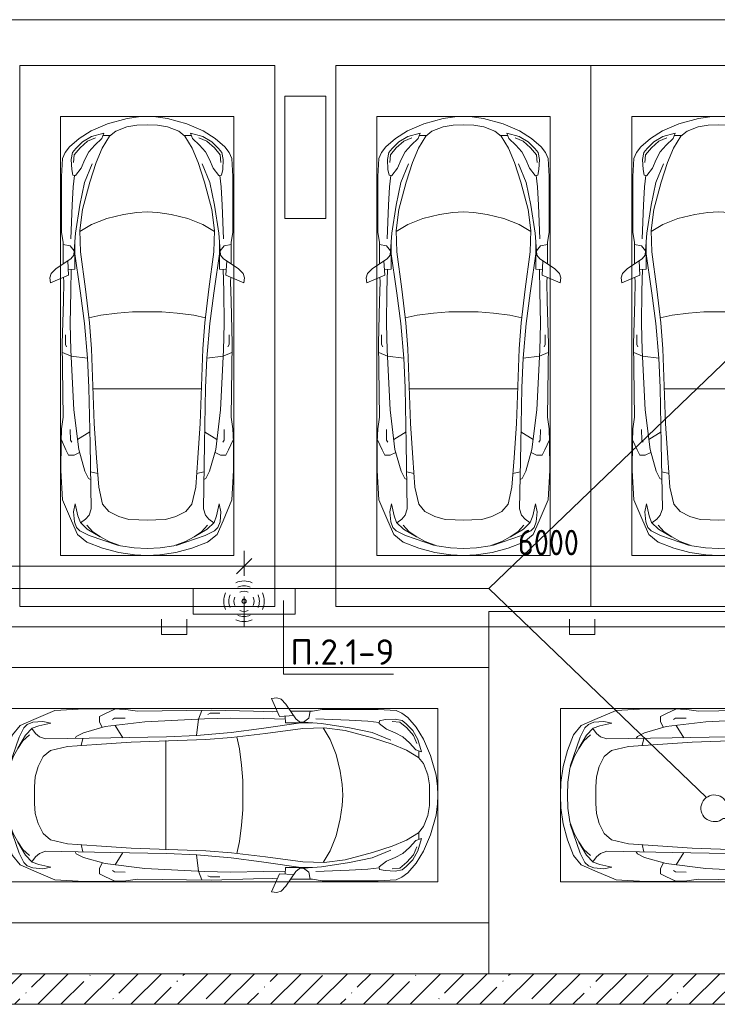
# Model space of a CAD drawing. Header units: millimetres. Extents: x -32229 to 170644, y -13689 to 125138.
# Tile 238 of 256: x 64835 to 71674, y 60450 to 70100. Entities that reach past the tile are written whole.
import ezdxf

# ---------------------------------------------------------------- set-up
doc = ezdxf.new("R2010")
doc.units = ezdxf.units.MM
for name, color, linetype, lineweight in [('A-ANNO-DIMS', 7, 'Continuous', 9), ('A-ANNO-DIMS-200', 7, 'Continuous', 9), ('A-ANNO-NOTE', 7, 'Continuous', 18), ('A-DETL-GENF', 7, 'Continuous', 18), ('A-DETL-THIN', 7, 'Continuous', 9), ('A-FLOR', 7, 'Continuous', 18), ('A-GENM', 7, 'Continuous', 18), ('A-WALL', 7, 'Continuous', 18), ('A-WALL-PATT', 7, 'Continuous', 40), ('C-PRKG', 7, 'Continuous', 18), ('G-ANNO-TEXT', 7, 'Continuous', 9), ('S-COLS', 7, 'Continuous', 18)]:
    doc.layers.add(name, color=color, linetype=linetype, lineweight=lineweight)
doc.layers.add('A-DETL', color=7, linetype='Continuous', lineweight=9, true_color=0x00a600)
doc.styles.add('GOST Common_6', font='GOST_Common.ttf', dxfattribs={"width": 0.9, "height": 250})
doc.styles.add('ISOCPEUR', font='isocpeur.ttf', dxfattribs={"height": 250})
doc.dimstyles.new('ГОСТ_2_5_мм2', dxfattribs={"dimscale": 304.8, "dimtxt": 251.428749, "dimasz": 0.492126, "dimexe": 0.492126, "dimexo": 0.656168, "dimgap": 0.098425, "dimtad": 1, "dimdec": 0, "dimdsep": 46, "dimtxsty": 'GOST Common_6', "dimblk1": 'OBLIQUE', "dimblk2": 'OBLIQUE', "dimsah": 1, "dimcen": 0.09, "dimazin": 2, "dimtfac": 1, "dimtdec": 4, "dimtix": 1, "dimtmove": 0, "dimatfit": 3, "dimfxl": 1, "dimtvp": 1, "dimtolj": 1, "dimtzin": 0, "dimarcsym": 2})

# ---------------------------------------------------------------- blocks, each defined once
blk = doc.blocks.new('АР_Машиноместо - 5300x2500_С-V11--01 ЭО')
at = {"layer": 'A-DETL-GENF', "color": 253, "lineweight": 13, "true_color": 0xaaaaaa}
for p, q in [((812.7, 4729.4), (659.1, 4669.9)), ((970.2, 4771.8), (812.7, 4729.4)), ((1126.4, 4794.1), (970.2, 4771.8)), ((1250, 4731.7), (1122.2, 4726.4)), ((1250, 4800), (1126.4, 4794.1)), ((1250, 4800), (1373.6, 4794.1)), ((1250, 4731.7), (1377.8, 4726.4)), ((1373.6, 4794.1), (1529.8, 4771.8)), ((1529.8, 4771.8), (1687.3, 4729.4)), ((1687.3, 4729.4), (1840.9, 4669.9)), ((659.1, 4669.9), (565.9, 4595.1)), ((680.7, 4606.5), (967, 4703.6)), ((873.9, 4665.1), (791.3, 4619.7)), ((988.2, 4706.7), (873.9, 4665.1)), ((1122.2, 4726.4), (988.2, 4706.7)), ((1377.8, 4726.4), (1511.8, 4706.7)), ((1511.8, 4706.7), (1626.1, 4665.1)), ((1819.3, 4606.5), (1533, 4703.6)), ((1626.1, 4665.1), (1708.7, 4619.7)), ((1840.9, 4669.9), (1934.1, 4595.1)), ((565.9, 4595.1), (507.1, 4462.6)), ((557.5, 4525.7), (590.7, 4560.1)), ((590.7, 4560.1), (680.7, 4606.5)), ((661.8, 4543.1), (594.6, 4479.3)), ((717.1, 4568.9), (659.6, 4505.3)), ((788.5, 4617.7), (661.8, 4543.1)), ((791.3, 4619.7), (717.1, 4568.9)), ((1708.7, 4619.7), (1782.9, 4568.9)), ((1711.5, 4617.7), (1838.2, 4543.1)), ((1782.9, 4568.9), (1840.4, 4505.3)), ((1909.3, 4560.1), (1819.3, 4606.5)), ((1838.2, 4543.1), (1905.4, 4479.3)), ((1942.5, 4525.7), (1909.3, 4560.1)), ((1934.1, 4595.1), (1992.9, 4462.6)), ((507.1, 4462.6), (419.6, 4254.2)), ((528.4, 4374.7), (536.4, 4471.4)), ((536.4, 4471.4), (557.5, 4525.7)), ((594.6, 4479.3), (569.5, 4413.1)), ((645, 4445.5), (597.3, 4481.4)), ((679.6, 4406.3), (645, 4445.5)), ((970.5, 4419.3), (1069.6, 4447.3)), ((1069.6, 4447.3), (1167.1, 4453.2)), ((1167.1, 4453.2), (1250, 4453.9)), ((1332.9, 4453.2), (1250, 4453.9)), ((1430.4, 4447.3), (1332.9, 4453.2)), ((1529.5, 4419.3), (1430.4, 4447.3)), ((1820.4, 4406.3), (1855, 4445.5)), ((1855, 4445.5), (1902.7, 4481.4)), ((1905.4, 4479.3), (1930.5, 4413.1)), ((1963.6, 4471.4), (1942.5, 4525.7)), ((1971.6, 4374.7), (1963.6, 4471.4)), ((1992.9, 4462.6), (2080.4, 4254.2)), ((543.7, 4295.1), (528.4, 4374.7)), ((569.5, 4413.1), (543.7, 4295.1)), ((699.7, 4345.5), (679.6, 4406.3)), ((689.3, 3705.5), (699.7, 4345.5)), ((812.5, 4298.9), (872.7, 4370.2)), ((872.7, 4370.2), (970.5, 4419.3)), ((1627.3, 4370.2), (1529.5, 4419.3)), ((1687.5, 4298.9), (1627.3, 4370.2)), ((1800.3, 4345.5), (1820.4, 4406.3)), ((1810.7, 3705.5), (1800.3, 4345.5)), ((1930.5, 4413.1), (1956.3, 4295.1)), ((1956.3, 4295.1), (1971.6, 4374.7)), ((419.6, 4254.2), (403.4, 3968)), ((774.4, 4132.9), (812.5, 4298.9)), ((1725.6, 4132.9), (1687.5, 4298.9)), ((2080.4, 4254.2), (2096.6, 3968)), ((675.2, 4045.5), (694.6, 4057.6)), ((752.2, 3845.6), (774.4, 4132.9)), ((1747.8, 3845.6), (1725.6, 4132.9)), ((1824.8, 4045.5), (1805.4, 4057.6)), ((403.4, 3968), (405.6, 3688.5)), ((578.7, 3762.9), (638.7, 3975.4)), ((638.7, 3975.4), (675.2, 4045.5)), ((1861.3, 3975.4), (1824.8, 4045.5)), ((1921.3, 3762.9), (1861.3, 3975.4)), ((2096.6, 3968), (2094.4, 3688.5)), ((408.2, 3667), (453.1, 3766.3)), ((453.1, 3766.3), (478.4, 3819.3)), ((478.4, 3819.3), (532.5, 3818.1)), ((532.5, 3818.1), (585.5, 3790.5)), ((731.2, 3507.6), (752.2, 3845.6)), ((1768.8, 3507.6), (1747.8, 3845.6)), ((1967.5, 3818.1), (1914.5, 3790.5)), ((2021.6, 3819.3), (1967.5, 3818.1)), ((2046.9, 3766.3), (2021.6, 3819.3)), ((2091.8, 3667), (2046.9, 3766.3)), ((405.6, 3688.5), (409.5, 3560)), ((495.5, 3566.1), (496.8, 3671.6)), ((496.8, 3671.6), (510.1, 3691.5)), ((530.9, 3374.8), (578.7, 3762.9)), ((678.7, 3159.5), (689.3, 3705.5)), ((1821.3, 3159.5), (1810.7, 3705.5)), ((1969.1, 3374.8), (1921.3, 3762.9)), ((2003.2, 3671.6), (1989.9, 3691.5)), ((2004.5, 3566.1), (2003.2, 3671.6)), ((2094.4, 3688.5), (2090.5, 3560)), ((687.1, 3588.8), (566.5, 3663.9)), ((1812.9, 3588.8), (1933.5, 3663.9)), ((409.5, 3560), (426.5, 3446.8)), ((704.9, 2775.5), (731.2, 3507.6)), ((1795.1, 2775.5), (1768.8, 3507.6)), ((2090.5, 3560), (2073.5, 3446.8)), ((426.5, 3446.8), (417.5, 2723)), ((2073.5, 3446.8), (2082.5, 2723)), ((501.4, 2789.7), (530.9, 3374.8)), ((1998.6, 2789.7), (1969.1, 3374.8)), ((665.6, 2864.6), (678.7, 3159.5)), ((1834.4, 2864.6), (1821.3, 3159.5)), ((505.1, 2846.9), (420.9, 2813.3)), ((665.8, 2867.4), (505.1, 2846.9)), ((636.6, 2526.5), (665.8, 2867.4)), ((1834.2, 2867.4), (1994.9, 2846.9)), ((1863.4, 2526.5), (1834.2, 2867.4)), ((1994.9, 2846.9), (2079.1, 2813.3)), ((417.5, 2723), (428.2, 2308.5)), ((447.8, 2733.7), (459.7, 2756.2)), ((447.8, 2638.7), (447.8, 2733.7)), ((495.7, 2532.3), (501.4, 2789.7)), ((684.2, 2522.3), (704.9, 2775.5)), ((1815.8, 2522.3), (1795.1, 2775.5)), ((2004.3, 2532.3), (1998.6, 2789.7)), ((2052.2, 2733.7), (2040.3, 2756.2)), ((2052.2, 2638.7), (2052.2, 2733.7)), ((2082.5, 2723), (2071.8, 2308.5)), ((500, 2210.1), (495.7, 2532.3)), ((636.6, 2526.5), (597, 2231)), ((644.6, 2191.8), (684.2, 2522.3)), ((1855.4, 2191.8), (1815.8, 2522.3)), ((1863.4, 2526.5), (1903, 2231)), ((2000, 2210.1), (2004.3, 2532.3)), ((428.2, 2308.5), (432.3, 2119.9)), ((597, 2231), (535, 1798.3)), ((1903, 2231), (1965, 1798.3)), ((2071.8, 2308.5), (2067.7, 2119.9)), ((296.8, 2079.9), (301.4, 2130.5)), ((301.4, 2130.5), (479.9, 2052.9)), ((505.9, 1996), (500, 2210.1)), ((595.8, 1824.8), (644.6, 2191.8)), ((1904.2, 1824.8), (1855.4, 2191.8)), ((1994.1, 1996), (2000, 2210.1)), ((2198.6, 2130.5), (2020.1, 2052.9)), ((2203.2, 2079.9), (2198.6, 2130.5)), ((309.5, 2036.1), (296.8, 2079.9)), ((357.8, 1990.1), (309.5, 2036.1)), ((432.3, 2119.9), (430.7, 2073.9)), ((479.9, 2052.9), (471, 1914.3)), ((2020.1, 2052.9), (2029, 1914.3)), ((2067.7, 2119.9), (2069.3, 2073.9)), ((2142.2, 1990.1), (2190.5, 2036.1)), ((2190.5, 2036.1), (2203.2, 2079.9)), ((500.6, 1894.5), (357.8, 1990.1)), ((426.5, 1730.9), (427.5, 1943)), ((540.9, 1993.7), (476.3, 1997.9)), ((540.9, 1993.7), (539.8, 1733.1)), ((1959.1, 1993.7), (2023.7, 1997.9)), ((1959.1, 1993.7), (1960.2, 1733.1)), ((1999.4, 1894.5), (2142.2, 1990.1)), ((2073.5, 1730.9), (2072.5, 1943)), ((530.6, 1857.6), (500.6, 1894.5)), ((546.5, 1642.6), (530.6, 1857.6)), ((1953.5, 1642.6), (1969.4, 1857.6)), ((1969.4, 1857.6), (1999.4, 1894.5)), ((495, 1765.3), (426.6, 1753.4)), ((533.6, 1816.8), (495, 1765.3)), ((589.4, 1615.5), (595.8, 1824.8)), ((1910.6, 1615.5), (1904.2, 1824.8)), ((1966.4, 1816.8), (2005, 1765.3)), ((2005, 1765.3), (2073.4, 1753.4)), ((410.6, 1634.2), (426.5, 1730.9)), ((2089.4, 1634.2), (2073.5, 1730.9)), ((409.5, 1087), (410.6, 1634.2)), ((615.4, 1410.3), (589.4, 1615.5)), ((590.4, 1624.3), (703.6, 1557.1)), ((703.6, 1557.1), (852.8, 1499)), ((1796.4, 1557.1), (1647.2, 1499)), ((1909.6, 1624.3), (1796.4, 1557.1)), ((1884.6, 1410.3), (1910.6, 1615.5)), ((2090.5, 1087), (2089.4, 1634.2)), ((852.8, 1499), (1016.6, 1459.9)), ((1016.6, 1459.9), (1146.9, 1439.4)), ((1483.4, 1459.9), (1353.1, 1439.4)), ((1647.2, 1499), (1483.4, 1459.9)), ((687.4, 1141), (615.4, 1410.3)), ((1146.9, 1439.4), (1250, 1434.1)), ((1353.1, 1439.4), (1250, 1434.1)), ((1812.6, 1141), (1884.6, 1410.3)), ((420.9, 910.7), (409.5, 1087)), ((510.2, 1018.7), (521.5, 1074.5)), ((521.5, 1074.5), (548.5, 1076.2)), ((548.5, 1076.2), (603.4, 1004.8)), ((749.2, 950.3), (687.4, 1141)), ((1750.8, 950.3), (1812.6, 1141)), ((1951.5, 1076.2), (1896.6, 1004.8)), ((1978.5, 1074.5), (1951.5, 1076.2)), ((1989.8, 1018.7), (1978.5, 1074.5)), ((2079.1, 910.7), (2090.5, 1087)), ((505.7, 920), (510.2, 1018.7)), ((603.4, 1004.8), (639.1, 920)), ((1896.6, 1004.8), (1860.9, 920)), ((1994.3, 920), (1989.8, 1018.7)), ((445.9, 853.1), (420.9, 910.7)), ((519.1, 851.5), (505.7, 920)), ((639.1, 920), (677.4, 843.7)), ((809.1, 809.4), (749.2, 950.3)), ((1690.9, 809.4), (1750.8, 950.3)), ((1860.9, 920), (1822.6, 843.7)), ((1980.9, 851.5), (1994.3, 920)), ((2054.1, 853.1), (2079.1, 910.7)), ((489, 795.6), (445.9, 853.1)), ((584.4, 714.6), (489, 795.6)), ((550, 812.3), (519.1, 851.5)), ((616.5, 746.4), (550, 812.3)), ((677.4, 843.7), (737.5, 778.3)), ((737.5, 778.3), (804.5, 715.7)), ((881.5, 691.6), (809.1, 809.4)), ((1618.5, 691.6), (1690.9, 809.4)), ((1762.5, 778.3), (1695.5, 715.7)), ((1822.6, 843.7), (1762.5, 778.3)), ((1883.5, 746.4), (1950, 812.3)), ((1915.6, 714.6), (2011, 795.6)), ((1950, 812.3), (1980.9, 851.5)), ((2011, 795.6), (2054.1, 853.1)), ((701.8, 640.4), (584.4, 714.6)), ((703.5, 696.4), (616.5, 746.4)), ((824.6, 660.9), (703.5, 696.4)), ((804.5, 715.7), (824.6, 660.9)), ((888.4, 685.9), (815.2, 686.6)), ((941.4, 642.2), (881.5, 691.6)), ((1558.6, 642.2), (1618.5, 691.6)), ((1611.6, 685.9), (1684.8, 686.6)), ((1695.5, 715.7), (1675.4, 660.9)), ((1675.4, 660.9), (1796.5, 696.4)), ((1796.5, 696.4), (1883.5, 746.4)), ((1798.2, 640.4), (1915.6, 714.6)), ((861.8, 571.6), (701.8, 640.4)), ((1050.7, 599.4), (941.4, 642.2)), ((1148.8, 583), (1050.7, 599.4)), ((1250, 581.6), (1148.8, 583)), ((1250, 581.6), (1351.2, 583)), ((1351.2, 583), (1449.3, 599.4)), ((1449.3, 599.4), (1558.6, 642.2)), ((1638.2, 571.6), (1798.2, 640.4)), ((1052.6, 517.5), (861.8, 571.6)), ((1165.1, 503.1), (1052.6, 517.5)), ((1250, 500), (1165.1, 503.1)), ((1250, 500), (1334.9, 503.1)), ((1334.9, 503.1), (1447.4, 517.5)), ((1447.4, 517.5), (1638.2, 571.6))]:
    blk.add_line(p, q, dxfattribs=at)
at = {"layer": 'A-DETL-GENF', "color": 254, "lineweight": 13, "true_color": 0xd4d4d4}
for p, q in [((694.6, 3980.4), (765.1, 3996.8)), ((1805.4, 3980.4), (1734.9, 3996.8)), ((715.1, 3168.3), (1250, 3167.3)), ((1784.9, 3168.3), (1250, 3167.3)), ((677.9, 2473), (794.6, 2446)), ((794.6, 2446), (955.7, 2426.8)), ((955.7, 2426.8), (1105.5, 2413.7)), ((1105.5, 2413.7), (1250, 2412.9)), ((1394.5, 2413.7), (1250, 2412.9)), ((1544.3, 2426.8), (1394.5, 2413.7)), ((1705.4, 2446), (1544.3, 2426.8)), ((1822.1, 2473), (1705.4, 2446)), ((513.9, 1368.9), (502.3, 1696.3)), ((590.3, 1367.8), (546.5, 1642.6)), ((1909.7, 1367.8), (1953.5, 1642.6)), ((1986.1, 1368.9), (1997.7, 1696.3)), ((524.9, 1188.6), (513.9, 1368.9)), ((636.7, 1146), (590.3, 1367.8)), ((1863.3, 1146), (1909.7, 1367.8)), ((1975.1, 1188.6), (1986.1, 1368.9)), ((537.4, 1076.1), (524.9, 1188.6)), ((1962.6, 1076.1), (1975.1, 1188.6)), ((710.2, 962.8), (636.7, 1146)), ((1789.8, 962.8), (1863.3, 1146)), ((534.5, 874.4), (528.1, 949.5)), ((591.7, 805), (534.5, 874.4)), ((1908.3, 805), (1965.5, 874.4)), ((1965.5, 874.4), (1971.9, 949.5)), ((664.7, 739.9), (591.7, 805)), ((1835.3, 739.9), (1908.3, 805)), ((742.6, 707.8), (664.7, 739.9)), ((1757.4, 707.8), (1835.3, 739.9))]:
    blk.add_line(p, q, dxfattribs=at)
at = {"layer": 'C-PRKG', "color": 253, "lineweight": 13, "true_color": 0xaaaaaa}
for p, q in [((2500, 5300), (0, 5300)), ((0, 0), (0, 5300)), ((2500, 0), (2500, 5300)), ((400, 4800), (2100, 4800)), ((400, 500), (400, 4800)), ((2100, 500), (2100, 4800)), ((400, 500), (2100, 500)), ((2500, 0), (0, 0))]:
    blk.add_line(p, q, dxfattribs=at)
blk = doc.blocks.new('АР_Машиноместо - 5300x2500_С-V13--01 ЭО')
at = {"layer": 'A-DETL-GENF', "color": 253, "lineweight": 13, "true_color": 0xaaaaaa}
for p, q in [((861.8, -571.6), (701.8, -640.4)), ((1052.6, -517.5), (861.8, -571.6)), ((1165.1, -503.1), (1052.6, -517.5)), ((1250, -500), (1165.1, -503.1)), ((1250, -500), (1334.9, -503.1)), ((1334.9, -503.1), (1447.4, -517.5)), ((1447.4, -517.5), (1638.2, -571.6)), ((1638.2, -571.6), (1798.2, -640.4)), ((701.8, -640.4), (584.4, -714.6)), ((824.6, -660.9), (703.5, -696.4)), ((804.5, -715.7), (824.6, -660.9)), ((941.4, -642.2), (881.5, -691.6)), ((1050.7, -599.4), (941.4, -642.2)), ((1148.8, -583), (1050.7, -599.4)), ((1250, -581.6), (1148.8, -583)), ((1250, -581.6), (1351.2, -583)), ((1351.2, -583), (1449.3, -599.4)), ((1449.3, -599.4), (1558.6, -642.2)), ((1558.6, -642.2), (1618.5, -691.6)), ((1695.5, -715.7), (1675.4, -660.9)), ((1675.4, -660.9), (1796.5, -696.4)), ((1798.2, -640.4), (1915.6, -714.6)), ((584.4, -714.6), (489, -795.6)), ((616.5, -746.4), (550, -812.3)), ((703.5, -696.4), (616.5, -746.4)), ((737.5, -778.3), (804.5, -715.7)), ((881.5, -691.6), (809.1, -809.4)), ((888.4, -685.9), (815.2, -686.6)), ((1611.6, -685.9), (1684.8, -686.6)), ((1618.5, -691.6), (1690.9, -809.4)), ((1762.5, -778.3), (1695.5, -715.7)), ((1796.5, -696.4), (1883.5, -746.4)), ((1883.5, -746.4), (1950, -812.3)), ((1915.6, -714.6), (2011, -795.6)), ((445.9, -853.1), (420.9, -910.7)), ((489, -795.6), (445.9, -853.1)), ((519.1, -851.5), (505.7, -920)), ((550, -812.3), (519.1, -851.5)), ((639.1, -920), (677.4, -843.7)), ((677.4, -843.7), (737.5, -778.3)), ((809.1, -809.4), (749.2, -950.3)), ((1690.9, -809.4), (1750.8, -950.3)), ((1822.6, -843.7), (1762.5, -778.3)), ((1860.9, -920), (1822.6, -843.7)), ((1950, -812.3), (1980.9, -851.5)), ((1980.9, -851.5), (1994.3, -920)), ((2011, -795.6), (2054.1, -853.1)), ((2054.1, -853.1), (2079.1, -910.7)), ((420.9, -910.7), (409.5, -1087)), ((505.7, -920), (510.2, -1018.7)), ((603.4, -1004.8), (639.1, -920)), ((749.2, -950.3), (687.4, -1141)), ((1750.8, -950.3), (1812.6, -1141)), ((1896.6, -1004.8), (1860.9, -920)), ((1994.3, -920), (1989.8, -1018.7)), ((2079.1, -910.7), (2090.5, -1087)), ((510.2, -1018.7), (521.5, -1074.5)), ((548.5, -1076.2), (603.4, -1004.8)), ((1951.5, -1076.2), (1896.6, -1004.8)), ((1989.8, -1018.7), (1978.5, -1074.5)), ((409.5, -1087), (410.6, -1634.2)), ((521.5, -1074.5), (548.5, -1076.2)), ((687.4, -1141), (615.4, -1410.3)), ((1812.6, -1141), (1884.6, -1410.3)), ((1978.5, -1074.5), (1951.5, -1076.2)), ((2090.5, -1087), (2089.4, -1634.2)), ((615.4, -1410.3), (589.4, -1615.5)), ((1016.6, -1459.9), (1146.9, -1439.4)), ((1146.9, -1439.4), (1250, -1434.1)), ((1353.1, -1439.4), (1250, -1434.1)), ((1483.4, -1459.9), (1353.1, -1439.4)), ((1884.6, -1410.3), (1910.6, -1615.5)), ((703.6, -1557.1), (852.8, -1499)), ((852.8, -1499), (1016.6, -1459.9)), ((1647.2, -1499), (1483.4, -1459.9)), ((1796.4, -1557.1), (1647.2, -1499)), ((410.6, -1634.2), (426.5, -1730.9)), ((589.4, -1615.5), (595.8, -1824.8)), ((590.4, -1624.3), (703.6, -1557.1)), ((1909.6, -1624.3), (1796.4, -1557.1)), ((1910.6, -1615.5), (1904.2, -1824.8)), ((2089.4, -1634.2), (2073.5, -1730.9)), ((426.5, -1730.9), (427.5, -1943)), ((546.5, -1642.6), (530.6, -1857.6)), ((540.9, -1993.7), (539.8, -1733.1)), ((1953.5, -1642.6), (1969.4, -1857.6)), ((1959.1, -1993.7), (1960.2, -1733.1)), ((2073.5, -1730.9), (2072.5, -1943)), ((495, -1765.3), (426.6, -1753.4)), ((533.6, -1816.8), (495, -1765.3)), ((597, -2231), (535, -1798.3)), ((595.8, -1824.8), (644.6, -2191.8)), ((1904.2, -1824.8), (1855.4, -2191.8)), ((1903, -2231), (1965, -1798.3)), ((1966.4, -1816.8), (2005, -1765.3)), ((2005, -1765.3), (2073.4, -1753.4)), ((500.6, -1894.5), (357.8, -1990.1)), ((479.9, -2052.9), (471, -1914.3)), ((530.6, -1857.6), (500.6, -1894.5)), ((1969.4, -1857.6), (1999.4, -1894.5)), ((1999.4, -1894.5), (2142.2, -1990.1)), ((2020.1, -2052.9), (2029, -1914.3)), ((357.8, -1990.1), (309.5, -2036.1)), ((540.9, -1993.7), (476.3, -1997.9)), ((505.9, -1996), (500, -2210.1)), ((1959.1, -1993.7), (2023.7, -1997.9)), ((1994.1, -1996), (2000, -2210.1)), ((2142.2, -1990.1), (2190.5, -2036.1)), ((309.5, -2036.1), (296.8, -2079.9)), ((296.8, -2079.9), (301.4, -2130.5)), ((301.4, -2130.5), (479.9, -2052.9)), ((428.2, -2308.5), (432.3, -2119.9)), ((432.3, -2119.9), (430.7, -2073.9)), ((2198.6, -2130.5), (2020.1, -2052.9)), ((2067.7, -2119.9), (2069.3, -2073.9)), ((2071.8, -2308.5), (2067.7, -2119.9)), ((2190.5, -2036.1), (2203.2, -2079.9)), ((2203.2, -2079.9), (2198.6, -2130.5)), ((500, -2210.1), (495.7, -2532.3)), ((644.6, -2191.8), (684.2, -2522.3)), ((1855.4, -2191.8), (1815.8, -2522.3)), ((2000, -2210.1), (2004.3, -2532.3)), ((417.5, -2723), (428.2, -2308.5)), ((636.6, -2526.5), (597, -2231)), ((1863.4, -2526.5), (1903, -2231)), ((2082.5, -2723), (2071.8, -2308.5)), ((495.7, -2532.3), (501.4, -2789.7)), ((636.6, -2526.5), (665.8, -2867.4)), ((684.2, -2522.3), (704.9, -2775.5)), ((1815.8, -2522.3), (1795.1, -2775.5)), ((1863.4, -2526.5), (1834.2, -2867.4)), ((2004.3, -2532.3), (1998.6, -2789.7)), ((447.8, -2638.7), (447.8, -2733.7)), ((2052.2, -2638.7), (2052.2, -2733.7)), ((426.5, -3446.8), (417.5, -2723)), ((447.8, -2733.7), (459.7, -2756.2)), ((501.4, -2789.7), (530.9, -3374.8)), ((704.9, -2775.5), (731.2, -3507.6)), ((1795.1, -2775.5), (1768.8, -3507.6)), ((1998.6, -2789.7), (1969.1, -3374.8)), ((2052.2, -2733.7), (2040.3, -2756.2)), ((2073.5, -3446.8), (2082.5, -2723)), ((505.1, -2846.9), (420.9, -2813.3)), ((665.8, -2867.4), (505.1, -2846.9)), ((665.6, -2864.6), (678.7, -3159.5)), ((1834.4, -2864.6), (1821.3, -3159.5)), ((1834.2, -2867.4), (1994.9, -2846.9)), ((1994.9, -2846.9), (2079.1, -2813.3)), ((678.7, -3159.5), (689.3, -3705.5)), ((1821.3, -3159.5), (1810.7, -3705.5)), ((530.9, -3374.8), (578.7, -3762.9)), ((1969.1, -3374.8), (1921.3, -3762.9)), ((409.5, -3560), (426.5, -3446.8)), ((2090.5, -3560), (2073.5, -3446.8)), ((405.6, -3688.5), (409.5, -3560)), ((495.5, -3566.1), (496.8, -3671.6)), ((731.2, -3507.6), (752.2, -3845.6)), ((1768.8, -3507.6), (1747.8, -3845.6)), ((2004.5, -3566.1), (2003.2, -3671.6)), ((2094.4, -3688.5), (2090.5, -3560)), ((687.1, -3588.8), (566.5, -3663.9)), ((1812.9, -3588.8), (1933.5, -3663.9)), ((403.4, -3968), (405.6, -3688.5)), ((408.2, -3667), (453.1, -3766.3)), ((496.8, -3671.6), (510.1, -3691.5)), ((578.7, -3762.9), (638.7, -3975.4)), ((689.3, -3705.5), (699.7, -4345.5)), ((1810.7, -3705.5), (1800.3, -4345.5)), ((1921.3, -3762.9), (1861.3, -3975.4)), ((2003.2, -3671.6), (1989.9, -3691.5)), ((2091.8, -3667), (2046.9, -3766.3)), ((2096.6, -3968), (2094.4, -3688.5)), ((453.1, -3766.3), (478.4, -3819.3)), ((478.4, -3819.3), (532.5, -3818.1)), ((532.5, -3818.1), (585.5, -3790.5)), ((752.2, -3845.6), (774.4, -4132.9)), ((1747.8, -3845.6), (1725.6, -4132.9)), ((1967.5, -3818.1), (1914.5, -3790.5)), ((2021.6, -3819.3), (1967.5, -3818.1)), ((2046.9, -3766.3), (2021.6, -3819.3)), ((419.6, -4254.2), (403.4, -3968)), ((638.7, -3975.4), (675.2, -4045.5)), ((675.2, -4045.5), (694.6, -4057.6)), ((1824.8, -4045.5), (1805.4, -4057.6)), ((1861.3, -3975.4), (1824.8, -4045.5)), ((2080.4, -4254.2), (2096.6, -3968)), ((774.4, -4132.9), (812.5, -4298.9)), ((1725.6, -4132.9), (1687.5, -4298.9)), ((507.1, -4462.6), (419.6, -4254.2)), ((543.7, -4295.1), (528.4, -4374.7)), ((569.5, -4413.1), (543.7, -4295.1)), ((812.5, -4298.9), (872.7, -4370.2)), ((1687.5, -4298.9), (1627.3, -4370.2)), ((1930.5, -4413.1), (1956.3, -4295.1)), ((1956.3, -4295.1), (1971.6, -4374.7)), ((1992.9, -4462.6), (2080.4, -4254.2)), ((528.4, -4374.7), (536.4, -4471.4)), ((594.6, -4479.3), (569.5, -4413.1)), ((679.6, -4406.3), (645, -4445.5)), ((699.7, -4345.5), (679.6, -4406.3)), ((872.7, -4370.2), (970.5, -4419.3)), ((970.5, -4419.3), (1069.6, -4447.3)), ((1529.5, -4419.3), (1430.4, -4447.3)), ((1627.3, -4370.2), (1529.5, -4419.3)), ((1800.3, -4345.5), (1820.4, -4406.3)), ((1820.4, -4406.3), (1855, -4445.5)), ((1905.4, -4479.3), (1930.5, -4413.1)), ((1971.6, -4374.7), (1963.6, -4471.4)), ((565.9, -4595.1), (507.1, -4462.6)), ((536.4, -4471.4), (557.5, -4525.7)), ((557.5, -4525.7), (590.7, -4560.1)), ((661.8, -4543.1), (594.6, -4479.3)), ((645, -4445.5), (597.3, -4481.4)), ((717.1, -4568.9), (659.6, -4505.3)), ((1069.6, -4447.3), (1167.1, -4453.2)), ((1167.1, -4453.2), (1250, -4453.9)), ((1332.9, -4453.2), (1250, -4453.9)), ((1430.4, -4447.3), (1332.9, -4453.2)), ((1782.9, -4568.9), (1840.4, -4505.3)), ((1838.2, -4543.1), (1905.4, -4479.3)), ((1855, -4445.5), (1902.7, -4481.4)), ((1942.5, -4525.7), (1909.3, -4560.1)), ((1934.1, -4595.1), (1992.9, -4462.6)), ((1963.6, -4471.4), (1942.5, -4525.7)), ((659.1, -4669.9), (565.9, -4595.1)), ((590.7, -4560.1), (680.7, -4606.5)), ((788.5, -4617.7), (661.8, -4543.1)), ((680.7, -4606.5), (967, -4703.6)), ((791.3, -4619.7), (717.1, -4568.9)), ((873.9, -4665.1), (791.3, -4619.7)), ((1819.3, -4606.5), (1533, -4703.6)), ((1626.1, -4665.1), (1708.7, -4619.7)), ((1708.7, -4619.7), (1782.9, -4568.9)), ((1711.5, -4617.7), (1838.2, -4543.1)), ((1909.3, -4560.1), (1819.3, -4606.5)), ((1840.9, -4669.9), (1934.1, -4595.1)), ((812.7, -4729.4), (659.1, -4669.9)), ((988.2, -4706.7), (873.9, -4665.1)), ((1122.2, -4726.4), (988.2, -4706.7)), ((1250, -4731.7), (1122.2, -4726.4)), ((1250, -4731.7), (1377.8, -4726.4)), ((1377.8, -4726.4), (1511.8, -4706.7)), ((1511.8, -4706.7), (1626.1, -4665.1)), ((1687.3, -4729.4), (1840.9, -4669.9)), ((970.2, -4771.8), (812.7, -4729.4)), ((1126.4, -4794.1), (970.2, -4771.8)), ((1250, -4800), (1126.4, -4794.1)), ((1250, -4800), (1373.6, -4794.1)), ((1373.6, -4794.1), (1529.8, -4771.8)), ((1529.8, -4771.8), (1687.3, -4729.4))]:
    blk.add_line(p, q, dxfattribs=at)
at = {"layer": 'A-DETL-GENF', "color": 254, "lineweight": 13, "true_color": 0xd4d4d4}
for p, q in [((664.7, -739.9), (591.7, -805)), ((742.6, -707.8), (664.7, -739.9)), ((1757.4, -707.8), (1835.3, -739.9)), ((1835.3, -739.9), (1908.3, -805)), ((591.7, -805), (534.5, -874.4)), ((1908.3, -805), (1965.5, -874.4)), ((534.5, -874.4), (528.1, -949.5)), ((710.2, -962.8), (636.7, -1146)), ((1789.8, -962.8), (1863.3, -1146)), ((1965.5, -874.4), (1971.9, -949.5)), ((537.4, -1076.1), (524.9, -1188.6)), ((636.7, -1146), (590.3, -1367.8)), ((1863.3, -1146), (1909.7, -1367.8)), ((1962.6, -1076.1), (1975.1, -1188.6)), ((524.9, -1188.6), (513.9, -1368.9)), ((1975.1, -1188.6), (1986.1, -1368.9)), ((513.9, -1368.9), (502.3, -1696.3)), ((590.3, -1367.8), (546.5, -1642.6)), ((1909.7, -1367.8), (1953.5, -1642.6)), ((1986.1, -1368.9), (1997.7, -1696.3)), ((677.9, -2473), (794.6, -2446)), ((794.6, -2446), (955.7, -2426.8)), ((955.7, -2426.8), (1105.5, -2413.7)), ((1105.5, -2413.7), (1250, -2412.9)), ((1394.5, -2413.7), (1250, -2412.9)), ((1544.3, -2426.8), (1394.5, -2413.7)), ((1705.4, -2446), (1544.3, -2426.8)), ((1822.1, -2473), (1705.4, -2446)), ((715.1, -3168.3), (1250, -3167.3)), ((1784.9, -3168.3), (1250, -3167.3)), ((694.6, -3980.4), (765.1, -3996.8)), ((1805.4, -3980.4), (1734.9, -3996.8))]:
    blk.add_line(p, q, dxfattribs=at)
at = {"layer": 'C-PRKG', "color": 253, "lineweight": 13, "true_color": 0xaaaaaa}
for p, q in [((2500, 0), (0, 0)), ((0, 0), (0, -5300)), ((2500, 0), (2500, -5300)), ((400, -500), (400, -4800)), ((400, -500), (2100, -500)), ((2100, -500), (2100, -4800)), ((400, -4800), (2100, -4800)), ((2500, -5300), (0, -5300))]:
    blk.add_line(p, q, dxfattribs=at)
blk = doc.blocks.new('АР_Машиноместо - 6000x3600_С_МГН-3113491--01 ЭО')
at = {"layer": 'A-DETL-GENF', "color": 253, "lineweight": 13, "true_color": 0xaaaaaa}
for p, q in [((812.7, 5229.4), (659.1, 5169.9)), ((970.2, 5271.8), (812.7, 5229.4)), ((1126.4, 5294.1), (970.2, 5271.8)), ((1122.2, 5226.4), (988.2, 5206.7)), ((1250, 5231.7), (1122.2, 5226.4)), ((1250, 5300), (1126.4, 5294.1)), ((1250, 5300), (1373.6, 5294.1)), ((1250, 5231.7), (1377.8, 5226.4)), ((1373.6, 5294.1), (1529.8, 5271.8)), ((1377.8, 5226.4), (1511.8, 5206.7)), ((1529.8, 5271.8), (1687.3, 5229.4)), ((1687.3, 5229.4), (1840.9, 5169.9)), ((659.1, 5169.9), (565.9, 5095.1)), ((788.5, 5117.7), (661.8, 5043.1)), ((680.7, 5106.5), (967, 5203.6)), ((791.3, 5119.7), (717.1, 5068.9)), ((873.9, 5165.1), (791.3, 5119.7)), ((988.2, 5206.7), (873.9, 5165.1)), ((1511.8, 5206.7), (1626.1, 5165.1)), ((1819.3, 5106.5), (1533, 5203.6)), ((1626.1, 5165.1), (1708.7, 5119.7)), ((1708.7, 5119.7), (1782.9, 5068.9)), ((1711.5, 5117.7), (1838.2, 5043.1)), ((1840.9, 5169.9), (1934.1, 5095.1)), ((565.9, 5095.1), (507.1, 4962.6)), ((536.4, 4971.4), (557.5, 5025.7)), ((557.5, 5025.7), (590.7, 5060.1)), ((590.7, 5060.1), (680.7, 5106.5)), ((661.8, 5043.1), (594.6, 4979.3)), ((717.1, 5068.9), (659.6, 5005.3)), ((1782.9, 5068.9), (1840.4, 5005.3)), ((1909.3, 5060.1), (1819.3, 5106.5)), ((1838.2, 5043.1), (1905.4, 4979.3)), ((1942.5, 5025.7), (1909.3, 5060.1)), ((1934.1, 5095.1), (1992.9, 4962.6)), ((1963.6, 4971.4), (1942.5, 5025.7)), ((507.1, 4962.6), (419.6, 4754.2)), ((528.4, 4874.7), (536.4, 4971.4)), ((594.6, 4979.3), (569.5, 4913.1)), ((645, 4945.5), (597.3, 4981.4)), ((679.6, 4906.3), (645, 4945.5)), ((970.5, 4919.3), (1069.6, 4947.3)), ((1069.6, 4947.3), (1167.1, 4953.2)), ((1167.1, 4953.2), (1250, 4953.9)), ((1332.9, 4953.2), (1250, 4953.9)), ((1430.4, 4947.3), (1332.9, 4953.2)), ((1529.5, 4919.3), (1430.4, 4947.3)), ((1820.4, 4906.3), (1855, 4945.5)), ((1855, 4945.5), (1902.7, 4981.4)), ((1905.4, 4979.3), (1930.5, 4913.1)), ((1971.6, 4874.7), (1963.6, 4971.4)), ((1992.9, 4962.6), (2080.4, 4754.2)), ((543.7, 4795.1), (528.4, 4874.7)), ((569.5, 4913.1), (543.7, 4795.1)), ((699.7, 4845.5), (679.6, 4906.3)), ((689.3, 4205.5), (699.7, 4845.5)), ((812.5, 4798.9), (872.7, 4870.2)), ((872.7, 4870.2), (970.5, 4919.3)), ((1627.3, 4870.2), (1529.5, 4919.3)), ((1687.5, 4798.9), (1627.3, 4870.2)), ((1800.3, 4845.5), (1820.4, 4906.3)), ((1810.7, 4205.5), (1800.3, 4845.5)), ((1930.5, 4913.1), (1956.3, 4795.1)), ((1956.3, 4795.1), (1971.6, 4874.7)), ((419.6, 4754.2), (403.4, 4468)), ((774.4, 4632.9), (812.5, 4798.9)), ((1725.6, 4632.9), (1687.5, 4798.9)), ((2080.4, 4754.2), (2096.6, 4468)), ((752.2, 4345.6), (774.4, 4632.9)), ((1747.8, 4345.6), (1725.6, 4632.9)), ((638.7, 4475.4), (675.2, 4545.5)), ((675.2, 4545.5), (694.6, 4557.6)), ((1824.8, 4545.5), (1805.4, 4557.6)), ((1861.3, 4475.4), (1824.8, 4545.5)), ((403.4, 4468), (405.6, 4188.5)), ((578.7, 4262.9), (638.7, 4475.4)), ((1921.3, 4262.9), (1861.3, 4475.4)), ((2096.6, 4468), (2094.4, 4188.5)), ((731.2, 4007.6), (752.2, 4345.6)), ((1768.8, 4007.6), (1747.8, 4345.6)), ((408.2, 4167), (453.1, 4266.3)), ((453.1, 4266.3), (478.4, 4319.3)), ((478.4, 4319.3), (532.5, 4318.1)), ((530.9, 3874.8), (578.7, 4262.9)), ((532.5, 4318.1), (585.5, 4290.5)), ((1967.5, 4318.1), (1914.5, 4290.5)), ((1969.1, 3874.8), (1921.3, 4262.9)), ((2021.6, 4319.3), (1967.5, 4318.1)), ((2046.9, 4266.3), (2021.6, 4319.3)), ((2091.8, 4167), (2046.9, 4266.3)), ((405.6, 4188.5), (409.5, 4060)), ((495.5, 4066.1), (496.8, 4171.6)), ((496.8, 4171.6), (510.1, 4191.5)), ((687.1, 4088.8), (566.5, 4163.9)), ((678.7, 3659.5), (689.3, 4205.5)), ((1821.3, 3659.5), (1810.7, 4205.5)), ((1812.9, 4088.8), (1933.5, 4163.9)), ((2003.2, 4171.6), (1989.9, 4191.5)), ((2004.5, 4066.1), (2003.2, 4171.6)), ((2094.4, 4188.5), (2090.5, 4060)), ((409.5, 4060), (426.5, 3946.8)), ((2090.5, 4060), (2073.5, 3946.8)), ((704.9, 3275.5), (731.2, 4007.6)), ((1795.1, 3275.5), (1768.8, 4007.6)), ((426.5, 3946.8), (417.5, 3223)), ((501.4, 3289.7), (530.9, 3874.8)), ((1998.6, 3289.7), (1969.1, 3874.8)), ((2073.5, 3946.8), (2082.5, 3223)), ((1021.4, 3422.9), (1021.4, 3705.9)), ((1164.3, 3667.6), (1164.3, 3439.2)), ((665.6, 3364.6), (678.7, 3659.5)), ((1834.4, 3364.6), (1821.3, 3659.5)), ((1164.3, 3439.2), (1477, 3439.2)), ((1477, 3439.2), (1477, 3315.3)), ((505.1, 3346.9), (420.9, 3313.3)), ((495.7, 3032.3), (501.4, 3289.7)), ((665.8, 3367.4), (505.1, 3346.9)), ((636.6, 3026.5), (665.8, 3367.4)), ((1021.4, 3150), (1021.4, 3286.6)), ((1187.9, 3315.3), (1187.9, 3253.9)), ((1477, 3315.3), (1187.9, 3315.3)), ((1834.2, 3367.4), (1994.9, 3346.9)), ((1863.4, 3026.5), (1834.2, 3367.4)), ((1994.9, 3346.9), (2079.1, 3313.3)), ((2004.3, 3032.3), (1998.6, 3289.7)), ((417.5, 3223), (428.2, 2808.5)), ((447.8, 3233.7), (459.7, 3256.2)), ((447.8, 3138.7), (447.8, 3233.7)), ((684.2, 3022.3), (704.9, 3275.5)), ((1187.9, 3253.9), (1575.5, 3253.9)), ((1575.5, 3253.9), (1757.2, 2864.2)), ((1815.8, 3022.3), (1795.1, 3275.5)), ((2052.2, 3233.7), (2040.3, 3256.2)), ((2052.2, 3138.7), (2052.2, 3233.7)), ((2082.5, 3223), (2071.8, 2808.5)), ((1497.8, 3150), (1021.4, 3150)), ((500, 2710.1), (495.7, 3032.3)), ((636.6, 3026.5), (597, 2731)), ((644.6, 2691.8), (684.2, 3022.3)), ((1855.4, 2691.8), (1815.8, 3022.3)), ((1863.4, 3026.5), (1903, 2731)), ((2000, 2710.1), (2004.3, 3032.3)), ((1757.2, 2864.2), (1907, 2934)), ((1907, 2934), (1959.3, 2821.7)), ((428.2, 2808.5), (432.3, 2619.9)), ((1711.9, 2706.3), (1617.1, 2870.5)), ((1959.3, 2821.7), (1711.9, 2706.3)), ((2071.8, 2808.5), (2067.7, 2619.9)), ((505.9, 2496), (500, 2710.1)), ((597, 2731), (535, 2298.3)), ((1903, 2731), (1965, 2298.3)), ((1994.1, 2496), (2000, 2710.1)), ((296.8, 2579.9), (301.4, 2630.5)), ((301.4, 2630.5), (479.9, 2552.9)), ((432.3, 2619.9), (430.7, 2573.9)), ((595.8, 2324.8), (644.6, 2691.8)), ((1904.2, 2324.8), (1855.4, 2691.8)), ((2198.6, 2630.5), (2020.1, 2552.9)), ((2067.7, 2619.9), (2069.3, 2573.9)), ((2203.2, 2579.9), (2198.6, 2630.5)), ((309.5, 2536.1), (296.8, 2579.9)), ((357.8, 2490.1), (309.5, 2536.1)), ((479.9, 2552.9), (471, 2414.3)), ((2020.1, 2552.9), (2029, 2414.3)), ((2142.2, 2490.1), (2190.5, 2536.1)), ((2190.5, 2536.1), (2203.2, 2579.9)), ((500.6, 2394.5), (357.8, 2490.1)), ((426.5, 2230.9), (427.5, 2443)), ((540.9, 2493.7), (476.3, 2497.9)), ((540.9, 2493.7), (539.8, 2233.1)), ((1959.1, 2493.7), (2023.7, 2497.9)), ((1959.1, 2493.7), (1960.2, 2233.1)), ((1999.4, 2394.5), (2142.2, 2490.1)), ((2073.5, 2230.9), (2072.5, 2443)), ((533.6, 2316.8), (495, 2265.3)), ((530.6, 2357.6), (500.6, 2394.5)), ((546.5, 2142.6), (530.6, 2357.6)), ((589.4, 2115.5), (595.8, 2324.8)), ((1910.6, 2115.5), (1904.2, 2324.8)), ((1953.5, 2142.6), (1969.4, 2357.6)), ((1966.4, 2316.8), (2005, 2265.3)), ((1969.4, 2357.6), (1999.4, 2394.5)), ((410.6, 2134.2), (426.5, 2230.9)), ((495, 2265.3), (426.6, 2253.4)), ((2005, 2265.3), (2073.4, 2253.4)), ((2089.4, 2134.2), (2073.5, 2230.9)), ((409.5, 1587), (410.6, 2134.2)), ((590.4, 2124.3), (703.6, 2057.1)), ((1909.6, 2124.3), (1796.4, 2057.1)), ((2090.5, 1587), (2089.4, 2134.2)), ((615.4, 1910.3), (589.4, 2115.5)), ((703.6, 2057.1), (852.8, 1999)), ((1796.4, 2057.1), (1647.2, 1999)), ((1884.6, 1910.3), (1910.6, 2115.5)), ((852.8, 1999), (1016.6, 1959.9)), ((1016.6, 1959.9), (1146.9, 1939.4)), ((1146.9, 1939.4), (1250, 1934.1)), ((1353.1, 1939.4), (1250, 1934.1)), ((1483.4, 1959.9), (1353.1, 1939.4)), ((1647.2, 1999), (1483.4, 1959.9)), ((687.4, 1641), (615.4, 1910.3)), ((1812.6, 1641), (1884.6, 1910.3)), ((749.2, 1450.3), (687.4, 1641)), ((1750.8, 1450.3), (1812.6, 1641)), ((420.9, 1410.7), (409.5, 1587)), ((510.2, 1518.7), (521.5, 1574.5)), ((521.5, 1574.5), (548.5, 1576.2)), ((548.5, 1576.2), (603.4, 1504.8)), ((1951.5, 1576.2), (1896.6, 1504.8)), ((1978.5, 1574.5), (1951.5, 1576.2)), ((1989.8, 1518.7), (1978.5, 1574.5)), ((2079.1, 1410.7), (2090.5, 1587)), ((505.7, 1420), (510.2, 1518.7)), ((603.4, 1504.8), (639.1, 1420)), ((809.1, 1309.4), (749.2, 1450.3)), ((1690.9, 1309.4), (1750.8, 1450.3)), ((1896.6, 1504.8), (1860.9, 1420)), ((1994.3, 1420), (1989.8, 1518.7)), ((445.9, 1353.1), (420.9, 1410.7)), ((489, 1295.6), (445.9, 1353.1)), ((519.1, 1351.5), (505.7, 1420)), ((550, 1312.3), (519.1, 1351.5)), ((639.1, 1420), (677.4, 1343.7)), ((1860.9, 1420), (1822.6, 1343.7)), ((1950, 1312.3), (1980.9, 1351.5)), ((1980.9, 1351.5), (1994.3, 1420)), ((2011, 1295.6), (2054.1, 1353.1)), ((2054.1, 1353.1), (2079.1, 1410.7)), ((584.4, 1214.6), (489, 1295.6)), ((616.5, 1246.4), (550, 1312.3)), ((677.4, 1343.7), (737.5, 1278.3)), ((737.5, 1278.3), (804.5, 1215.7)), ((881.5, 1191.6), (809.1, 1309.4)), ((1618.5, 1191.6), (1690.9, 1309.4)), ((1762.5, 1278.3), (1695.5, 1215.7)), ((1822.6, 1343.7), (1762.5, 1278.3)), ((1883.5, 1246.4), (1950, 1312.3)), ((1915.6, 1214.6), (2011, 1295.6)), ((701.8, 1140.4), (584.4, 1214.6)), ((703.5, 1196.4), (616.5, 1246.4)), ((824.6, 1160.9), (703.5, 1196.4)), ((804.5, 1215.7), (824.6, 1160.9)), ((888.4, 1185.9), (815.2, 1186.6)), ((941.4, 1142.2), (881.5, 1191.6)), ((1558.6, 1142.2), (1618.5, 1191.6)), ((1611.6, 1185.9), (1684.8, 1186.6)), ((1695.5, 1215.7), (1675.4, 1160.9)), ((1675.4, 1160.9), (1796.5, 1196.4)), ((1796.5, 1196.4), (1883.5, 1246.4)), ((1798.2, 1140.4), (1915.6, 1214.6)), ((861.8, 1071.6), (701.8, 1140.4)), ((1052.6, 1017.5), (861.8, 1071.6)), ((1050.7, 1099.4), (941.4, 1142.2)), ((1148.8, 1083), (1050.7, 1099.4)), ((1250, 1081.6), (1148.8, 1083)), ((1250, 1081.6), (1351.2, 1083)), ((1351.2, 1083), (1449.3, 1099.4)), ((1447.4, 1017.5), (1638.2, 1071.6)), ((1449.3, 1099.4), (1558.6, 1142.2)), ((1638.2, 1071.6), (1798.2, 1140.4)), ((1165.1, 1003.1), (1052.6, 1017.5)), ((1250, 1000), (1165.1, 1003.1)), ((1250, 1000), (1334.9, 1003.1)), ((1334.9, 1003.1), (1447.4, 1017.5))]:
    blk.add_line(p, q, dxfattribs=at)
at = {"layer": 'A-DETL-GENF', "color": 254, "lineweight": 13, "true_color": 0xd4d4d4}
for p, q in [((694.6, 4480.4), (765.1, 4496.8)), ((1805.4, 4480.4), (1734.9, 4496.8)), ((715.1, 3668.3), (1250, 3667.3)), ((1784.9, 3668.3), (1250, 3667.3)), ((677.9, 2973), (794.6, 2946)), ((794.6, 2946), (955.7, 2926.8)), ((955.7, 2926.8), (1105.5, 2913.7)), ((1105.5, 2913.7), (1250, 2912.9)), ((1394.5, 2913.7), (1250, 2912.9)), ((1544.3, 2926.8), (1394.5, 2913.7)), ((1705.4, 2946), (1544.3, 2926.8)), ((1822.1, 2973), (1705.4, 2946)), ((513.9, 1868.9), (502.3, 2196.3)), ((590.3, 1867.8), (546.5, 2142.6)), ((1909.7, 1867.8), (1953.5, 2142.6)), ((1986.1, 1868.9), (1997.7, 2196.3)), ((524.9, 1688.6), (513.9, 1868.9)), ((636.7, 1646), (590.3, 1867.8)), ((1863.3, 1646), (1909.7, 1867.8)), ((1975.1, 1688.6), (1986.1, 1868.9)), ((537.4, 1576.1), (524.9, 1688.6)), ((710.2, 1462.8), (636.7, 1646)), ((1789.8, 1462.8), (1863.3, 1646)), ((1962.6, 1576.1), (1975.1, 1688.6)), ((534.5, 1374.4), (528.1, 1449.5)), ((1965.5, 1374.4), (1971.9, 1449.5)), ((591.7, 1305), (534.5, 1374.4)), ((1908.3, 1305), (1965.5, 1374.4)), ((664.7, 1239.9), (591.7, 1305)), ((1835.3, 1239.9), (1908.3, 1305)), ((742.6, 1207.8), (664.7, 1239.9)), ((1757.4, 1207.8), (1835.3, 1239.9))]:
    blk.add_line(p, q, dxfattribs=at)
at = {"layer": 'A-DETL-GENF', "color": 253, "lineweight": 13, "true_color": 0xaaaaaa}
for centre, radius, start, end in [((1120.8, 3791.3), 131.1, 289.36321, 220.63679), ((1203.2, 3021.5), 440.6, 114.36597, 339.96019), ((1203.2, 3021.5), 321.5, 124.43786, 23.56214)]:
    blk.add_arc(centre, radius, start, end, dxfattribs=at)
at = {"layer": 'C-PRKG', "color": 253, "lineweight": 13, "true_color": 0xaaaaaa}
for p, q in [((3050, 6000), (-500, 6000)), ((3050, 0), (3050, 6000)), ((400, 5300), (2100, 5300)), ((400, 1000), (400, 5300)), ((2100, 1000), (2100, 5300)), ((400, 1000), (2100, 1000)), ((3050, 0), (-500, 0))]:
    blk.add_line(p, q, dxfattribs=at)
blk = doc.blocks.new('АР-Заполнение деф_ шва - Д_ш_-4338032--01 ЭО')
at = {"layer": 'A-GENM', "color": 253, "lineweight": 13, "true_color": 0xaaaaaa}
blk.add_line((0, -25), (49475, -25), dxfattribs=at)
blk = doc.blocks.new('Наметкина 10_РД_АР_П_rvt-1--01 ЭО')
at = {"layer": 'A-WALL-PATT', "lineweight": 5, "true_color": 0xaaaaaa}
h = blk.add_hatch(dxfattribs=at)
h.set_pattern_fill('FP_1', color=253, style=0, pattern_type=2)
h.set_pattern_definition([(45, (0, 0), (-228.0985, 228.0985), []), (45, (228.1, 0), (-228.0985, 228.0985), [403.225, -80.645, 6.706, -73.939])])
h.paths.add_polyline_path([(61135.3, 60450), (76305.3, 60450), (76305.3, 60750), (54335.3, 60750), (54335.3, 60450)])
at = {"layer": 'A-FLOR', "color": 253, "lineweight": 13, "true_color": 0xaaaaaa}
for p, q in [((35335.3, 70100), (75235.3, 70100)), ((75235.3, 70100), (69435.3, 64525)), ((69435.3, 64525), (59285.3, 64525)), ((71567.2, 62475.8), (69435.3, 64525))]:
    blk.add_line(p, q, dxfattribs=at)
at = {"layer": 'A-WALL', "color": 253, "lineweight": 13, "true_color": 0xaaaaaa}
for p, q in [((76305.3, 60750), (62735.3, 60750)), ((62735.3, 60450), (76155.3, 60450))]:
    blk.add_line(p, q, dxfattribs=at)
at = {"layer": 'S-COLS', "color": 253, "lineweight": 15, "true_color": 0xaaaaaa}
for p, q in [((67835.3, 69350), (67435.3, 69350)), ((67435.3, 69350), (67435.3, 68150)), ((67835.3, 68150), (67835.3, 69350)), ((67435.3, 68150), (67835.3, 68150))]:
    blk.add_line(p, q, dxfattribs=at)
at = {"layer": 'A-GENM', "color": 253, "lineweight": 13, "true_color": 0xaaaaaa}
blk.add_blockref('АР-Заполнение деф_ шва - Д_ш_-4338032--01 ЭО', (35335.3, 70125), dxfattribs=at)
at = {"layer": 'C-PRKG', "color": 253, "lineweight": 13, "true_color": 0xaaaaaa}
for name, p, rotation in [('АР_Машиноместо - 5300x2500_С-V11--01 ЭО', (67335.3, 69650), 180), ('АР_Машиноместо - 5300x2500_С-V11--01 ЭО', (72935.3, 69650), 180), ('АР_Машиноместо - 6000x3600_С_МГН-3113491--01 ЭО', (75435.3, 61250), 90.00000000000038), ('АР_Машиноместо - 5300x2500_С-V11--01 ЭО', (69435.3, 61250), 90.00000000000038)]:
    blk.add_blockref(name, p, dxfattribs=dict(at, rotation=rotation))
blk.add_blockref('АР_Машиноместо - 5300x2500_С-V13--01 ЭО', (67935.3, 69650), dxfattribs=at)
blk = doc.blocks.new('DIMBLOCK119--01 ЭО')
at = {"layer": 'A-ANNO-DIMS-200'}
for p, q in [((61035, 64647.8), (61035, 64893.8)), ((67035, 64647.8), (67035, 64893.8)), ((61035, 64743.8), (61110, 64818.8)), ((67035, 64743.8), (67110, 64818.8)), ((61035, 64743.8), (60960, 64668.8)), ((61035, 64743.8), (67035, 64743.8)), ((61035, 64743.8), (61035, 64647.8)), ((67035, 64743.8), (66960, 64668.8)), ((67035, 64743.8), (67035, 64647.8))]:
    blk.add_line(p, q, dxfattribs=at)
at = {"layer": 'A-ANNO-DIMS-200', "color": 0, "insert": (63719.7, 65100.5), "char_height": 250, "width": 756.843, "attachment_point": 1, "line_spacing_factor": 1.022761, "style": 'GOST Common_6'}
blk.add_mtext('6000', dxfattribs=at)
blk = doc.blocks.new('_Oblique')
at = {"color": 0, "linetype": 'ByBlock', "lineweight": -2}
blk.add_line((-0.5, -0.5), (0.5, 0.5), dxfattribs=at)
blk = doc.blocks.new('DIMBLOCK120--01 ЭО')
at = {"layer": 'A-ANNO-DIMS-200'}
for p, q in [((67035, 64647.8), (67035, 64893.8)), ((73035, 64647.8), (73035, 64893.8)), ((67035, 64743.8), (67110, 64818.8)), ((73035, 64743.8), (73110, 64818.8)), ((67035, 64743.8), (66960, 64668.8)), ((67035, 64743.8), (73035, 64743.8)), ((67035, 64743.8), (67035, 64647.8)), ((73035, 64743.8), (72960, 64668.8)), ((73035, 64743.8), (73035, 64647.8))]:
    blk.add_line(p, q, dxfattribs=at)
at = {"layer": 'A-ANNO-DIMS-200', "color": 0, "insert": (69719.7, 65100.5), "char_height": 250, "width": 756.843, "attachment_point": 1, "line_spacing_factor": 1.022761, "style": 'GOST Common_6'}
blk.add_mtext('6000', dxfattribs=at)

msp = doc.modelspace()

# ---------------------------------------------------------------- linework, layer by layer
at = {"layer": 'A-ANNO-NOTE', "color": 5, "lineweight": 9, "true_color": 0x0000ff}
for p, q in [((66534.4, 64526.6), (67534.4, 64526.6)), ((66534.4, 64273.9), (66534.4, 64526.6)), ((67534.4, 64526.6), (67534.4, 64273.9)), ((67534.4, 64273.9), (66534.4, 64273.9))]:
    msp.add_line(p, q, dxfattribs=at)
for centre in [(67033.5, 64400.1), (67034.4, 64401), (67034.4, 64399.2), (67035.3, 64400.1)]:
    msp.add_circle(centre, 20, dxfattribs=at)
for centre, radius, start, end in [((67034.4, 64399.2), 199.6, 66, 114), ((67035.3, 64400.1), 199.6, 156, 204), ((67034.4, 64399.2), 151.5, 66, 114), ((67034.4, 64399.2), 99.8, 66, 114), ((67033.5, 64400.1), 199.6, 336, 24), ((67035.3, 64400.1), 151.5, 156, 204), ((67035.3, 64400.1), 99.8, 156, 204), ((67033.5, 64400.1), 99.8, 336, 24), ((67033.5, 64400.1), 151.5, 336, 24), ((67034.4, 64401), 99.8, 246, 294), ((67034.4, 64401), 199.6, 246, 294), ((67034.4, 64401), 151.5, 246, 294)]:
    msp.add_arc(centre, radius, start, end, dxfattribs=at)
at = {"layer": 'A-DETL', "color": 5, "true_color": 0x0000ff}
for p, q in [((67035, 64447.8), (67035, 64149.7)), ((66224.1, 64224.7), (66224.1, 64074.7)), ((66474.1, 64074.7), (66474.1, 64224.7)), ((70224.1, 64224.7), (70224.1, 64074.7)), ((70474.1, 64074.7), (70474.1, 64224.7)), ((13535.1, 64149.7), (79817.5, 64149.7)), ((66224.1, 64074.7), (66474.1, 64074.7)), ((70224.1, 64074.7), (70474.1, 64074.7))]:
    msp.add_line(p, q, dxfattribs=at)
at = {"layer": 'A-DETL-THIN'}
for q in [(67420.5, 64407.1), (68500.5, 63687.1)]:
    msp.add_line((67420.5, 63687.1), q, dxfattribs=at)

# ---------------------------------------------------------------- block references
at = {"lineweight": 5}
msp.add_blockref('Наметкина 10_РД_АР_П_rvt-1--01 ЭО', (0, 0), dxfattribs=at)

# ---------------------------------------------------------------- texts
at = {"layer": 'G-ANNO-TEXT', "insert": (67488.2, 64027.4), "char_height": 250, "width": 1016.06, "attachment_point": 1, "line_spacing_factor": 1.139951, "style": 'ISOCPEUR'}
msp.add_mtext('\\pt600,1200,1800,2400,3000,3600,4200,4800,5400,6000,6600,7200,7800,8400,9000,9600,10200,10800,11400,12000,12600,13200,13800,14400,15000,15600,16200,16800,17400,18000,18600,19200;П.2.1-9', dxfattribs=at)

# ---------------------------------------------------------------- dimensions: what is measured, and where the dimension line sits
at = {"layer": 'A-ANNO-DIMS'}
for base, p1, p2, picture, middle in [((67035, 64743.8), (61035, 64447.8), (67035, 64447.8), 'DIMBLOCK119--01 ЭО', (64035, 64898.8)), ((73035, 64743.8), (67035, 64447.8), (73035, 64447.8), 'DIMBLOCK120--01 ЭО', (70035, 64898.8))]:
    dim = msp.add_linear_dim(base=base, p1=p1, p2=p2, dimstyle='ГОСТ_2_5_мм2', override={"dimpost": '<>', "dimfxl": 6000}, dxfattribs=at)
    dim.commit()
    dim.dimension.update_dxf_attribs({"geometry": picture, "text_midpoint": middle})

doc.saveas('drawing.dxf')
